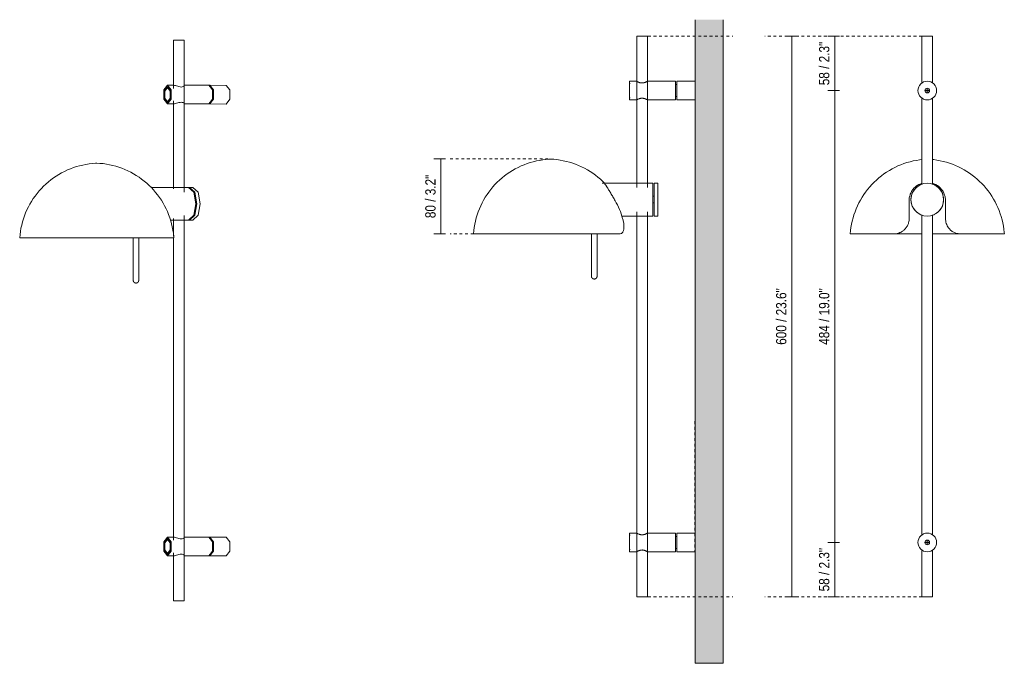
# Model space of a CAD drawing. Header units: millimetres. Extents: x -3538 to -2029, y -98 to 6619.
# Tile 1 of 2: x -3083 to -2029, y -98 to 591. Entities that reach past the tile are written whole.
import ezdxf

# ---------------------------------------------------------------- set-up
doc = ezdxf.new("R2010")
doc.units = ezdxf.units.MM
doc.linetypes.add('Dash', pattern=[6, 3, -3])
for name, color, linetype, lineweight in [('Cotas', 7, 'Continuous', 9), ('Cotas-5', 7, 'Continuous', 9), ('Elementos de detalle', 7, 'Continuous', 9), ('Lighthing Fixture Dim Black SOL', 7, 'Continuous', 9), ('Luminarias', 7, 'Continuous', 20), ('Muros', 7, 'Continuous', 9)]:
    doc.layers.add(name, color=color, linetype=linetype, lineweight=lineweight)
doc.layers.add('Lighthing Fixture Detail Wide Grey', color=7, linetype='Continuous', lineweight=20, true_color=0x787878)
doc.layers.add('Lighthing Fixture Dim Grey Dash', color=7, linetype='Dash', lineweight=9, true_color=0xd2d2d2)
doc.styles.add('Arial Narrow', font='ARIALN.TTF', dxfattribs={"height": 11})
doc.dimstyles.new('FARO_-_2_2mm_Arial_Narrow_mm_Inch_Left_1', dxfattribs={"dimscale": 304.8, "dimtxt": 11.257741, "dimasz": 0, "dimexe": 0.024606, "dimexo": 0.0625, "dimgap": 0.008202, "dimtad": 1, "dimdec": 0, "dimzin": 0, "dimdsep": 46, "dimtxsty": 'Arial Narrow', "dimblk1": 'NONE', "dimblk2": 'NONE', "dimsah": 1, "dimcen": 0.09, "dimadec": 0, "dimazin": 0, "dimtfac": 1, "dimtdec": 4, "dimtix": 1, "dimtmove": 0, "dimatfit": 3, "dimfxl": 0.016404, "dimfxlon": 1, "dimtvp": 1, "dimtolj": 1, "dimtzin": 0, "dimarcsym": 2})

# ---------------------------------------------------------------- blocks, each defined once
blk = doc.blocks.new('matilda_wallmovablelamp - 20508-136 MATILDA Beige wall movile lamp-575341-00 Isometrico PDF')
at = {"layer": 'Luminarias', "color": 9, "lineweight": 9, "true_color": 0xc0c0c0}
for p, q in [((-5846.4, 569.4), (-5846.4, 518)), ((-5835, 406.9), (-5835, 569.4)), ((-5852.4, 519.7), (-5854, 518.5)), ((-5845.9, 521.3), (-5852.8, 521.3)), ((-5852, 518.8), (-5852.8, 518.8)), ((-5850.7, 518), (-5852, 518.8)), ((-5808.5, 521.3), (-5835.5, 521.3)), ((-5807.4, 521.3), (-5807.9, 521.2)), ((-5789.9, 521.2), (-5807.4, 521.3)), ((-5854, 504.1), (-5852.4, 502.8)), ((-5852.8, 503.7), (-5852, 503.7)), ((-5852.8, 501.3), (-5845.9, 501.3)), ((-5852, 503.7), (-5850.7, 504.5)), ((-5852, 503.7), (-5852, 503.7)), ((-5846.4, 504.6), (-5846.4, 410.3)), ((-5845.9, 501.3), (-5845.9, 501.3)), ((-5835.5, 501.3), (-5808.5, 501.3)), ((-5808.5, 501.3), (-5808.5, 501.3)), ((-5807.9, 501.3), (-5807.4, 501.3)), ((-5807.4, 501.3), (-5789.9, 501.2)), ((-5789.9, 501.2), (-5789.9, 501.2)), ((-5830.1, 412), (-5870.6, 412)), ((-5829.2, 412), (-5829.7, 411.9)), ((-5825.6, 412), (-5829.2, 412)), ((-5835, -30.6), (-5835, 381.9)), ((-5849.8, 377), (-5830.2, 377)), ((-5846.4, 378.7), (-5846.4, 359.8)), ((-5830.2, 377), (-5830.2, 377)), ((-5829.7, 377), (-5829.2, 377)), ((-5829.2, 377), (-5825.6, 377)), ((-5825.6, 377), (-5825.6, 377)), ((-6009.9, 357.9), (-6009.8, 357.9)), ((-5889.6, 358), (-5889.6, 312.5)), ((-5878, 357.9), (-5883.9, 357.9)), ((-5883.6, 312.5), (-5883.6, 358)), ((-5877, 357.9), (-5878, 357.9)), ((-5878, 357.9), (-5877.3, 357.9)), ((-5876.3, 357.9), (-5877, 357.9)), ((-5846.4, 357.9), (-5846.4, 34.1)), ((-5852.4, 35.9), (-5854, 34.7)), ((-5845.9, 37.5), (-5852.8, 37.5)), ((-5852, 35), (-5852.8, 35)), ((-5850.7, 34.2), (-5852, 35)), ((-5808.5, 37.5), (-5835.5, 37.5)), ((-5807.4, 37.5), (-5807.9, 37.4)), ((-5789.9, 37.4), (-5807.4, 37.5)), ((-5854, 20.2), (-5852.4, 19)), ((-5852.8, 19.9), (-5852, 19.9)), ((-5852.8, 17.5), (-5845.9, 17.5)), ((-5852, 19.9), (-5850.7, 20.7)), ((-5852, 19.9), (-5852, 19.9)), ((-5846.4, 20.8), (-5846.4, -30.6)), ((-5845.9, 17.5), (-5845.9, 17.5)), ((-5835.5, 17.5), (-5808.5, 17.4)), ((-5808.5, 17.4), (-5808.5, 17.4)), ((-5807.9, 17.5), (-5807.4, 17.4)), ((-5807.4, 17.4), (-5789.9, 17.4)), ((-5789.9, 17.4), (-5789.9, 17.4))]:
    blk.add_line(p, q, dxfattribs=at)
for points in [[(-5846.4, 569.4, 0), (-5846.3, 569.4, 0), (-5845.8, 569.4, 0), (-5845, 569.4, 0), (-5843.8, 569.4, 0), (-5842.5, 569.4, 0), (-5841, 569.4, 0), (-5839.6, 569.4, 0), (-5838.1, 569.4, 0)], [(-5838.1, 569.4, 0), (-5836.9, 569.4, 0), (-5835.9, 569.4, 0), (-5835.3, 569.4, 0), (-5835, 569.4, 0), (-5835, 569.4, 0)], [(-5852.8, 521.3, 0), (-5856.7, 516.3, 0), (-5856.7, 506.3, 0), (-5852.8, 501.3, 0)], [(-5852.8, 502.8, 0), (-5856.1, 507, 0), (-5856.1, 515.5, 0), (-5852.8, 519.8, 0)], [(-5852.8, 518.8, 0), (-5855.7, 515.1, 0), (-5855.7, 507.5, 0), (-5852.8, 503.7, 0)], [(-5852.8, 501.3, 0), (-5849, 506.3, 0), (-5849, 516.3, 0), (-5852.8, 521.3, 0)], [(-5852.8, 519.8, 0), (-5849.6, 515.5, 0), (-5849.6, 507, 0), (-5852.8, 502.8, 0)], [(-5852.8, 503.7, 0), (-5849.9, 507.5, 0), (-5849.9, 515.1, 0), (-5852.8, 518.8, 0)], [(-5838.1, 519.4, 0), (-5839.4, 519.5, 0), (-5840.6, 519.8, 0), (-5841.9, 520.2, 0), (-5843.1, 520.6, 0), (-5844.2, 520.9, 0), (-5845.2, 521.2, 0), (-5845.9, 521.3, 0)], [(-5835, 521.1, 0), (-5834.9, 520.9, 0), (-5835, 520.6, 0), (-5835.4, 520.2, 0), (-5836.1, 519.8, 0), (-5837, 519.5, 0), (-5838.1, 519.4, 0)], [(-5808.5, 501.3, 0), (-5804.6, 506.3, 0), (-5804.6, 516.3, 0), (-5808.5, 521.3, 0)], [(-5807.4, 501.3, 0), (-5803.5, 506.3, 0), (-5803.5, 516.3, 0), (-5807.4, 521.3, 0)], [(-5789.9, 501.2, 0), (-5786.1, 506.3, 0), (-5786.1, 516.3, 0), (-5789.9, 521.2, 0)], [(-5845.9, 501.3, 0), (-5845.2, 501.4, 0), (-5844.2, 501.6, 0), (-5843.1, 502, 0), (-5841.9, 502.4, 0), (-5840.6, 502.7, 0), (-5839.4, 503, 0), (-5838.1, 503.1, 0)], [(-5838.1, 503.1, 0), (-5837, 503, 0), (-5836.1, 502.7, 0), (-5835.4, 502.4, 0), (-5835, 502, 0), (-5834.9, 501.6, 0), (-5835, 501.4, 0)], [(-6011, 357.9, 0), (-6010.7, 361.4, 0), (-6010.3, 364.8, 0), (-6009.7, 368.2, 0), (-6008.9, 371.6, 0), (-6008.1, 374.9, 0), (-6007.1, 378.2, 0), (-6006, 381.5, 0), (-6004.7, 384.7, 0), (-6003.3, 387.9, 0), (-6001.8, 391, 0), (-6000.2, 394, 0), (-5998.4, 397, 0), (-5996.5, 399.9, 0), (-5994.6, 402.7, 0), (-5992.5, 405.4, 0), (-5990.3, 408.1, 0), (-5987.9, 410.7, 0), (-5985.5, 413.1, 0), (-5983, 415.5, 0), (-5980.4, 417.8, 0), (-5977.7, 420, 0), (-5975, 422, 0), (-5972.1, 424, 0), (-5969.2, 425.8, 0), (-5966.2, 427.5, 0), (-5963.1, 429.1, 0), (-5960, 430.6, 0), (-5956.8, 431.9, 0), (-5953.6, 433.1, 0), (-5950.3, 434.2, 0), (-5947, 435.1, 0), (-5943.6, 435.9, 0), (-5940.2, 436.6, 0), (-5936.8, 437.2, 0), (-5933.4, 437.6, 0), (-5929.9, 437.8, 0), (-5928.5, 437.9, 0)], [(-5928.5, 437.9, 0), (-5925.1, 437.7, 0), (-5921.7, 437.4, 0), (-5918.2, 436.9, 0), (-5914.8, 436.2, 0), (-5911.5, 435.5, 0), (-5908.1, 434.6, 0), (-5904.8, 433.6, 0), (-5901.6, 432.4, 0), (-5898.4, 431.1, 0), (-5895.2, 429.7, 0), (-5892.1, 428.2, 0), (-5889.1, 426.5, 0), (-5886.2, 424.7, 0), (-5883.3, 422.8, 0), (-5880.5, 420.8, 0), (-5877.7, 418.7, 0), (-5875.1, 416.5, 0), (-5872.6, 414.1, 0), (-5870.1, 411.7, 0), (-5867.8, 409.2, 0), (-5865.5, 406.5, 0), (-5863.4, 403.8, 0), (-5861.3, 401, 0), (-5859.4, 398.2, 0), (-5857.6, 395.2, 0), (-5855.9, 392.2, 0), (-5854.4, 389.1, 0), (-5852.9, 386, 0), (-5851.6, 382.8, 0), (-5850.4, 379.5, 0), (-5849.4, 376.3, 0), (-5848.5, 372.9, 0), (-5847.7, 369.6, 0), (-5847, 366.2, 0), (-5846.5, 362.8, 0), (-5846.2, 359.3, 0), (-5846, 357.9, 0)], [(-5830.2, 377, 0), (-5824.7, 382.1, 0), (-5822.4, 394.5, 0), (-5824.7, 406.9, 0), (-5830.2, 412, 0)], [(-5829.2, 377, 0), (-5823.7, 382.1, 0), (-5821.4, 394.5, 0), (-5823.7, 406.9, 0), (-5829.2, 412, 0)], [(-5825.6, 377, 0), (-5820.1, 382.1, 0), (-5817.8, 394.5, 0), (-5820.1, 406.9, 0), (-5825.6, 412, 0)], [(-6002.5, 358, 0), (-6010.8, 357.9, 0), (-6010.9, 357.9, 0)], [(-5889.6, 357.8, 0), (-5905.7, 357.8, 0), (-5936.9, 357.8, 0), (-5966.7, 357.8, 0), (-5991, 357.9, 0), (-6006.1, 357.9, 0), (-6009.5, 357.9, 0)], [(-5846.1, 357.9, 0), (-5851.4, 357.9, 0), (-5868.2, 358, 0), (-5893.8, 358, 0), (-5924.6, 358, 0), (-5955.9, 358, 0), (-5983.2, 358, 0), (-6002.5, 358, 0)], [(-5886.6, 309.5, 0), (-5886.7, 309.5, 0), (-5886.8, 309.5, 0), (-5886.9, 309.5, 0), (-5887, 309.5, 0), (-5887.2, 309.6, 0), (-5887.3, 309.6, 0), (-5887.4, 309.6, 0), (-5887.5, 309.6, 0), (-5887.6, 309.7, 0), (-5887.7, 309.7, 0), (-5887.8, 309.8, 0), (-5888, 309.8, 0), (-5888.1, 309.9, 0), (-5888.2, 310, 0), (-5888.3, 310, 0), (-5888.4, 310.1, 0), (-5888.5, 310.2, 0), (-5888.5, 310.2, 0), (-5888.6, 310.3, 0), (-5888.7, 310.4, 0), (-5888.8, 310.5, 0), (-5888.9, 310.6, 0), (-5889, 310.7, 0), (-5889, 310.8, 0), (-5889.1, 310.9, 0), (-5889.2, 311, 0), (-5889.2, 311.1, 0), (-5889.3, 311.2, 0), (-5889.3, 311.3, 0), (-5889.4, 311.4, 0), (-5889.4, 311.5, 0), (-5889.4, 311.6, 0), (-5889.5, 311.8, 0), (-5889.5, 311.9, 0), (-5889.5, 312, 0), (-5889.5, 312.1, 0), (-5889.6, 312.2, 0), (-5889.6, 312.3, 0), (-5889.6, 312.5, 0), (-5889.6, 312.5, 0)], [(-5883.6, 312.5, 0), (-5883.6, 312.4, 0), (-5883.6, 312.3, 0), (-5883.6, 312.1, 0), (-5883.6, 312, 0), (-5883.6, 311.9, 0), (-5883.7, 311.8, 0), (-5883.7, 311.7, 0), (-5883.7, 311.6, 0), (-5883.8, 311.4, 0), (-5883.8, 311.3, 0), (-5883.9, 311.2, 0), (-5883.9, 311.1, 0), (-5884, 311, 0), (-5884, 310.9, 0), (-5884.1, 310.8, 0), (-5884.2, 310.7, 0), (-5884.2, 310.6, 0), (-5884.3, 310.5, 0), (-5884.4, 310.4, 0), (-5884.5, 310.3, 0), (-5884.6, 310.3, 0), (-5884.7, 310.2, 0), (-5884.7, 310.1, 0), (-5884.8, 310, 0), (-5884.9, 310, 0), (-5885, 309.9, 0), (-5885.2, 309.9, 0), (-5885.3, 309.8, 0), (-5885.4, 309.7, 0), (-5885.5, 309.7, 0), (-5885.6, 309.7, 0), (-5885.7, 309.6, 0), (-5885.8, 309.6, 0), (-5885.9, 309.6, 0), (-5886.1, 309.5, 0), (-5886.2, 309.5, 0), (-5886.3, 309.5, 0), (-5886.4, 309.5, 0), (-5886.5, 309.5, 0), (-5886.6, 309.5, 0)], [(-5852.8, 37.5, 0), (-5856.7, 32.5, 0), (-5856.7, 22.5, 0), (-5852.8, 17.5, 0)], [(-5852.8, 19, 0), (-5856.1, 23.2, 0), (-5856.1, 31.7, 0), (-5852.8, 36, 0)], [(-5852.8, 35, 0), (-5855.7, 31.3, 0), (-5855.7, 23.7, 0), (-5852.8, 19.9, 0)], [(-5852.8, 17.5, 0), (-5849, 22.5, 0), (-5849, 32.5, 0), (-5852.8, 37.5, 0)], [(-5852.8, 36, 0), (-5849.6, 31.7, 0), (-5849.6, 23.2, 0), (-5852.8, 19, 0)], [(-5852.8, 19.9, 0), (-5849.9, 23.7, 0), (-5849.9, 31.3, 0), (-5852.8, 35, 0)], [(-5845.9, 37.5, 0), (-5845.2, 37.4, 0), (-5844.2, 37.1, 0), (-5843.1, 36.8, 0), (-5841.9, 36.4, 0), (-5840.6, 36, 0), (-5839.4, 35.7, 0), (-5838.1, 35.6, 0)], [(-5838.1, 35.6, 0), (-5837, 35.7, 0), (-5836.1, 36, 0), (-5835.4, 36.4, 0), (-5835, 36.8, 0), (-5834.9, 37.1, 0), (-5835, 37.3, 0)], [(-5808.5, 17.4, 0), (-5804.6, 22.5, 0), (-5804.6, 32.5, 0), (-5808.5, 37.5, 0)], [(-5807.4, 17.4, 0), (-5803.5, 22.5, 0), (-5803.5, 32.5, 0), (-5807.4, 37.5, 0)], [(-5789.9, 17.4, 0), (-5786.1, 22.4, 0), (-5786.1, 32.4, 0), (-5789.9, 37.4, 0)], [(-5838.1, 19.3, 0), (-5839.4, 19.2, 0), (-5840.6, 18.9, 0), (-5841.9, 18.6, 0), (-5843.1, 18.2, 0), (-5844.2, 17.8, 0), (-5845.2, 17.6, 0), (-5845.9, 17.5, 0)], [(-5835, 17.6, 0), (-5834.9, 17.8, 0), (-5835, 18.1, 0), (-5835.4, 18.6, 0), (-5836.1, 18.9, 0), (-5837, 19.2, 0), (-5838.1, 19.3, 0)], [(-5838.1, -30.6, 0), (-5839.6, -30.6, 0), (-5841, -30.6, 0), (-5842.5, -30.6, 0), (-5843.8, -30.6, 0), (-5845, -30.6, 0), (-5845.8, -30.6, 0), (-5846.3, -30.6, 0), (-5846.4, -30.6, 0)], [(-5835, -30.6, 0), (-5835, -30.6, 0), (-5835.3, -30.6, 0), (-5835.9, -30.6, 0), (-5836.9, -30.6, 0), (-5838.1, -30.6, 0)]]:
    blk.add_polyline3d(points, dxfattribs=at)
blk = doc.blocks.new('matilda_wallmovablelamp - 20508-136 MATILDA Beige wall movile lamp-575341-Lateral_PDF')
at = {"layer": 'Luminarias'}
for p, q in [((-3311.3, 573.7), (-3311.3, 412)), ((-3305.6, 573.7), (-3311.3, 573.7)), ((-3299.9, 573.7), (-3305.6, 573.7)), ((-3299.9, 412), (-3299.9, 573.7)), ((-3311.4, 525.6), (-3319.2, 525.6)), ((-3319.2, 525.6), (-3319.2, 505.6)), ((-3318.3, 523.2), (-3319.2, 523.2)), ((-3269.7, 525.6), (-3299.8, 525.6)), ((-3269.7, 525.6), (-3269.7, 505.6)), ((-3268.5, 522.1), (-3269.7, 522.1)), ((-3249, 525.6), (-3268.5, 525.6)), ((-3268.5, 525.6), (-3268.5, 505.6)), ((-3319.2, 508), (-3318.3, 508)), ((-3269.7, 509.1), (-3268.5, 509.1)), ((-3319.2, 505.6), (-3311.4, 505.6)), ((-3299.8, 505.6), (-3269.7, 505.6)), ((-3268.5, 505.6), (-3249, 505.6)), ((-3293.9, 416.3), (-3348.3, 416.3)), ((-3293.9, 416.3), (-3293.9, 381.3)), ((-3288.8, 416.3), (-3292.8, 416.3)), ((-3292.8, 416.3), (-3292.8, 381.3)), ((-3288.8, 416.3), (-3288.8, 381.3)), ((-3292.8, 402.4), (-3293.9, 402.4)), ((-3293.9, 395.3), (-3292.8, 395.3)), ((-3327.3, 381.3), (-3293.9, 381.3)), ((-3311.3, 385.7), (-3311.3, -26.3)), ((-3299.9, -26.3), (-3299.9, 385.7)), ((-3292.8, 381.3), (-3288.8, 381.3)), ((-3486.1, 362.2), (-3328.9, 362.2)), ((-3359.8, 362.2), (-3359.8, 316.8)), ((-3353.8, 316.8), (-3353.8, 362.2)), ((-3311.4, 41.8), (-3319.2, 41.8)), ((-3319.2, 41.8), (-3319.2, 21.8)), ((-3318.3, 39.4), (-3319.2, 39.4)), ((-3269.7, 41.8), (-3299.8, 41.8)), ((-3269.7, 41.8), (-3269.7, 21.8)), ((-3268.5, 38.3), (-3269.7, 38.3)), ((-3249, 41.8), (-3268.5, 41.8)), ((-3268.5, 41.8), (-3268.5, 21.8)), ((-3319.2, 24.2), (-3318.3, 24.2)), ((-3319.2, 21.8), (-3311.4, 21.8)), ((-3299.8, 21.8), (-3269.7, 21.8)), ((-3269.7, 25.3), (-3268.5, 25.3)), ((-3268.5, 21.8), (-3249, 21.8)), ((-3311.3, -26.3), (-3305.6, -26.3)), ((-3305.6, -26.3), (-3299.9, -26.3))]:
    blk.add_line(p, q, dxfattribs=at)
at = {"layer": 'Luminarias', "flags": 128}
for points in [[(-3486.1, 362.2), (-3485.8, 365.7), (-3485.4, 369.1), (-3484.8, 372.5), (-3484, 375.9), (-3483.2, 379.2), (-3482.2, 382.5), (-3481.1, 385.8), (-3479.8, 389), (-3478.4, 392.2), (-3476.9, 395.3), (-3475.3, 398.3), (-3473.5, 401.3), (-3471.6, 404.2), (-3469.7, 407), (-3467.6, 409.8), (-3465.4, 412.4), (-3463.1, 415), (-3460.6, 417.4), (-3458.1, 419.8), (-3455.5, 422.1), (-3452.8, 424.3), (-3450.1, 426.3), (-3447.2, 428.3), (-3444.3, 430.1), (-3441.3, 431.8), (-3438.2, 433.4), (-3435.1, 434.9), (-3431.9, 436.2), (-3428.7, 437.4), (-3425.4, 438.5), (-3422.1, 439.4), (-3418.7, 440.3), (-3415.3, 440.9), (-3411.9, 441.5), (-3408.5, 441.9), (-3405, 442.2), (-3403.6, 442.2)], [(-3403.6, 442.2), (-3400.2, 442), (-3396.8, 441.7), (-3393.3, 441.2), (-3389.9, 440.5), (-3386.6, 439.8), (-3383.2, 438.9), (-3379.9, 437.9), (-3376.7, 436.7), (-3373.5, 435.4), (-3370.3, 434), (-3367.2, 432.5), (-3364.2, 430.8), (-3361.3, 429), (-3358.4, 427.1), (-3355.6, 425.1), (-3352.8, 423), (-3350.2, 420.8), (-3347.7, 418.4), (-3346.4, 417.2)], [(-3356.8, 313.8), (-3356.9, 313.8), (-3357, 313.8), (-3357.2, 313.8), (-3357.3, 313.9), (-3357.4, 313.9), (-3357.5, 313.9), (-3357.6, 313.9), (-3357.8, 314), (-3357.9, 314), (-3358, 314.1), (-3358.1, 314.1), (-3358.2, 314.2), (-3358.3, 314.2), (-3358.4, 314.3), (-3358.5, 314.3), (-3358.6, 314.4), (-3358.7, 314.5), (-3358.8, 314.6), (-3358.9, 314.6), (-3359, 314.7), (-3359, 314.8), (-3359.1, 314.9), (-3359.2, 315), (-3359.3, 315.1), (-3359.3, 315.2), (-3359.4, 315.3), (-3359.5, 315.4), (-3359.5, 315.5), (-3359.6, 315.6), (-3359.6, 315.7), (-3359.6, 315.8), (-3359.7, 316), (-3359.7, 316.1), (-3359.7, 316.2), (-3359.8, 316.3), (-3359.8, 316.4), (-3359.8, 316.5), (-3359.8, 316.7), (-3359.8, 316.8), (-3359.8, 316.8)], [(-3353.8, 316.8), (-3353.8, 316.7), (-3353.8, 316.6), (-3353.8, 316.5), (-3353.8, 316.3), (-3353.9, 316.2), (-3353.9, 316.1), (-3353.9, 316), (-3354, 315.9), (-3354, 315.8), (-3354, 315.7), (-3354.1, 315.5), (-3354.1, 315.4), (-3354.2, 315.3), (-3354.3, 315.2), (-3354.3, 315.1), (-3354.4, 315), (-3354.5, 314.9), (-3354.6, 314.8), (-3354.6, 314.8), (-3354.7, 314.7), (-3354.8, 314.6), (-3354.9, 314.5), (-3355, 314.4), (-3355.1, 314.4), (-3355.2, 314.3), (-3355.3, 314.2), (-3355.4, 314.2), (-3355.5, 314.1), (-3355.6, 314.1), (-3355.7, 314), (-3355.8, 314), (-3355.9, 313.9), (-3356.1, 313.9), (-3356.2, 313.9), (-3356.3, 313.9), (-3356.4, 313.8), (-3356.5, 313.8), (-3356.7, 313.8), (-3356.8, 313.8), (-3356.8, 313.8)]]:
    blk.add_lwpolyline(points, dxfattribs=at)
at = {"layer": 'Luminarias'}
for points, knots in [([(-3305.6, 523.8), (-3306.1, 523.8), (-3306.7, 523.8), (-3307.6, 524), (-3308.2, 524.1), (-3308.7, 524.3), (-3309.4, 524.6), (-3310.1, 524.9), (-3310.6, 525.2), (-3310.9, 525.3), (-3311.3, 525.5), (-3311.4, 525.6), (-3311.4, 525.6)], [0, 0, 0, 0, 0.142857, 0.214286, 0.285714, 0.357143, 0.428571, 0.571429, 0.678571, 0.732143, 0.785714, 1, 1, 1, 1]), ([(-3299.8, 525.6), (-3299.8, 525.6), (-3299.9, 525.6), (-3300.4, 525.3), (-3301.1, 524.9), (-3301.9, 524.6), (-3302.6, 524.3), (-3303, 524.2), (-3303.3, 524.1), (-3303.7, 524), (-3304.1, 523.9), (-3304.8, 523.8), (-3305.3, 523.8), (-3305.6, 523.8)], [0, 0, 0, 0, 0.142857, 0.285714, 0.428571, 0.571429, 0.678571, 0.705357, 0.732143, 0.785714, 0.839286, 0.892857, 1, 1, 1, 1]), ([(-3311.4, 505.6), (-3311.4, 505.6), (-3311.3, 505.7), (-3310.9, 505.9), (-3310.2, 506.3), (-3309.3, 506.7), (-3308.6, 506.9), (-3308.2, 507.1), (-3307.9, 507.1), (-3307.6, 507.2), (-3307.1, 507.3), (-3306.4, 507.4), (-3306, 507.5), (-3305.6, 507.5)], [0, 0, 0, 0, 0.142857, 0.285714, 0.428571, 0.571429, 0.678571, 0.705357, 0.732143, 0.785714, 0.839286, 0.892857, 1, 1, 1, 1]), ([(-3305.6, 507.5), (-3305.2, 507.5), (-3304.5, 507.4), (-3303.7, 507.2), (-3303.1, 507.1), (-3302.5, 506.9), (-3301.8, 506.6), (-3301.1, 506.3), (-3300.6, 506.1), (-3300.3, 505.9), (-3300, 505.7), (-3299.8, 505.6), (-3299.8, 505.6)], [0, 0, 0, 0, 0.142857, 0.214286, 0.285714, 0.357143, 0.428571, 0.571429, 0.678571, 0.732143, 0.785714, 1, 1, 1, 1]), ([(-3334.4, 397.7), (-3335.2, 399.1), (-3336.8, 401.8), (-3338.7, 405.1), (-3340.3, 407.6), (-3341.4, 409.4), (-3342.2, 410.7), (-3342.9, 411.8), (-3343.3, 412.5), (-3343.8, 413.2), (-3344.2, 413.9), (-3344.6, 414.5), (-3345.1, 415.2), (-3345.6, 416), (-3346.2, 416.9), (-3346.4, 417.2), (-3346.4, 417.2)], [-1, -1, -1, -1, -0.857143, -0.714286, -0.642857, -0.571429, -0.5, -0.464286, -0.428571, -0.392857, -0.357143, -0.321429, -0.285714, -0.214286, -0.142857, 0, 0, 0, 0]), ([(-3328.9, 362.2), (-3328.1, 362.3), (-3327.2, 362.7), (-3326.4, 363.8), (-3325.9, 364.6), (-3325.4, 366), (-3325, 368.5), (-3325, 371.7), (-3325.5, 375.2), (-3326.1, 377.5), (-3326.4, 378.7)], [-1, -1, -1, -1, -0.785714, -0.732143, -0.678571, -0.571429, -0.428571, -0.285714, -0.142857, 0, 0, 0, 0]), ([(-3311.4, 41.8), (-3311.4, 41.8), (-3311.3, 41.7), (-3310.9, 41.5), (-3310.6, 41.4), (-3310.1, 41.1), (-3309.4, 40.8), (-3308.7, 40.5), (-3308.2, 40.3), (-3307.6, 40.2), (-3306.7, 40), (-3306.1, 40), (-3305.6, 40)], [-1, -1, -1, -1, -0.785714, -0.732143, -0.678571, -0.571429, -0.428571, -0.357143, -0.285714, -0.214286, -0.142857, 0, 0, 0, 0]), ([(-3305.6, 40), (-3305.3, 40), (-3304.8, 40), (-3304.1, 40.1), (-3303.7, 40.2), (-3303.3, 40.3), (-3303, 40.4), (-3302.6, 40.5), (-3301.9, 40.8), (-3301.1, 41.1), (-3300.4, 41.5), (-3299.9, 41.8), (-3299.8, 41.8), (-3299.8, 41.8)], [-1, -1, -1, -1, -0.892857, -0.839286, -0.785714, -0.732143, -0.705357, -0.678571, -0.571429, -0.428571, -0.285714, -0.142857, 0, 0, 0, 0]), ([(-3305.6, 23.7), (-3306, 23.7), (-3306.4, 23.6), (-3307.1, 23.5), (-3307.6, 23.4), (-3307.9, 23.3), (-3308.2, 23.3), (-3308.6, 23.1), (-3309.3, 22.9), (-3310.2, 22.5), (-3310.9, 22.1), (-3311.3, 21.9), (-3311.4, 21.8), (-3311.4, 21.8)], [-1, -1, -1, -1, -0.892857, -0.839286, -0.785714, -0.732143, -0.705357, -0.678571, -0.571429, -0.428571, -0.285714, -0.142857, 0, 0, 0, 0]), ([(-3299.8, 21.8), (-3299.8, 21.8), (-3300, 21.9), (-3300.3, 22.1), (-3300.6, 22.3), (-3301.1, 22.5), (-3301.8, 22.8), (-3302.5, 23.1), (-3303.1, 23.3), (-3303.7, 23.4), (-3304.5, 23.6), (-3305.2, 23.7), (-3305.6, 23.7)], [-1, -1, -1, -1, -0.785714, -0.732143, -0.678571, -0.571429, -0.428571, -0.357143, -0.285714, -0.214286, -0.142857, 0, 0, 0, 0])]:
    blk.add_open_spline(points, degree=3, knots=knots, dxfattribs=at)
blk.add_open_spline([(-3326.4, 378.7), (-3327.3, 382), (-3329.6, 388.5), (-3332.7, 394.7), (-3334.4, 397.7)], degree=3, dxfattribs=at)
blk = doc.blocks.new('matilda_wallmovablelamp - 20508-136 MATILDA Beige wall movile lamp-575341-Alzado_PDF Fixing')
at = {"layer": 'Luminarias', "color": 9, "true_color": 0xc0c0c0}
for p, q in [((6407, 362.2), (6454.6, 362.2)), ((6483.8, 362.2), (6454.6, 362.2)), ((6524.4, 362.2), (6495.2, 362.2)), ((6524.4, 362.2), (6572, 362.2))]:
    blk.add_line(p, q, dxfattribs=at)
at = {"layer": 'Luminarias', "color": 9, "true_color": 0xc0c0c0, "flags": 128}
for points in [[(6407, 362.2), (6407.3, 365.7), (6407.8, 369.1), (6408.4, 372.5), (6409.1, 375.9), (6410, 379.2), (6411, 382.5), (6412.1, 385.8), (6413.3, 389), (6414.7, 392.2), (6416.2, 395.3), (6417.9, 398.3), (6419.6, 401.3), (6421.5, 404.2), (6423.5, 407), (6425.6, 409.8), (6427.8, 412.4), (6430.1, 415), (6432.5, 417.4), (6435, 419.8), (6437.6, 422.1), (6440.3, 424.3), (6443.1, 426.3), (6445.9, 428.3), (6448.9, 430.1), (6451.9, 431.8), (6454.9, 433.4), (6458, 434.9), (6461.2, 436.2), (6464.5, 437.4), (6467.7, 438.5), (6471.1, 439.4), (6474.4, 440.3), (6477.8, 440.9), (6481.2, 441.5), (6483.8, 441.8)], [(6495.2, 441.8), (6496.4, 441.7), (6499.8, 441.2), (6503.2, 440.5), (6506.6, 439.8), (6509.9, 438.9), (6513.2, 437.9), (6516.4, 436.7), (6519.7, 435.4), (6522.8, 434), (6525.9, 432.5), (6528.9, 430.8), (6531.9, 429), (6534.8, 427.1), (6537.6, 425.1), (6540.3, 423), (6542.9, 420.8), (6545.5, 418.4), (6547.9, 416), (6550.3, 413.5), (6552.5, 410.8), (6554.7, 408.1), (6556.7, 405.3), (6558.6, 402.5), (6560.4, 399.5), (6562.1, 396.5), (6563.7, 393.4), (6565.1, 390.3), (6566.4, 387.1), (6567.6, 383.8), (6568.6, 380.6), (6569.6, 377.2), (6570.3, 373.9), (6571, 370.5), (6571.5, 367.1), (6571.9, 363.6), (6572, 362.2)]]:
    blk.add_lwpolyline(points, dxfattribs=at)
at = {"layer": 'Luminarias', "color": 9, "true_color": 0xc0c0c0}
for start, end in [(121.4903, 148.5097), (109.0938, 117.5089), (62.4911, 70.9062), (31.4903, 58.5097), (166.4903, 193.5097), (152.4911, 162.5089), (17.4911, 27.5089), (346.4903, 13.5097), (197.4911, 207.5089), (332.4911, 342.5089), (211.4903, 238.5097), (242.4911, 250.9062), (289.0938, 297.5089), (301.4903, 328.5097)]:
    blk.add_arc((6489.5, 398.8), 17.5, start, end, dxfattribs=at)
for points in [[(6483.8, 523.8), (6483.7, 523.8), (6483.7, 523.8), (6483.7, 523.8)], [(6483.7, 523.8), (6483.7, 523.8), (6483.7, 523.8), (6483.8, 523.8)], [(6495.2, 523.8), (6495.3, 523.8), (6495.3, 523.8), (6495.3, 523.8)], [(6495.3, 523.8), (6495.3, 523.8), (6495.3, 523.8), (6495.2, 523.8)], [(6483.8, 507.4), (6483.7, 507.4), (6483.7, 507.5), (6483.7, 507.5)], [(6483.7, 507.5), (6483.7, 507.5), (6483.7, 507.4), (6483.8, 507.4)], [(6495.2, 507.4), (6495.3, 507.4), (6495.3, 507.5), (6495.3, 507.5)], [(6495.3, 507.5), (6495.3, 507.5), (6495.3, 507.4), (6495.2, 507.4)], [(6470, 378.7), (6470, 382), (6470, 388.5), (6470, 394.7), (6470, 397.7)], [(6509, 397.7), (6509, 394.7), (6509, 388.5), (6509, 382), (6509, 378.7)], [(6483.7, 40), (6483.7, 40), (6483.7, 40), (6483.8, 40)], [(6483.8, 40), (6483.7, 40), (6483.7, 40), (6483.7, 40)], [(6495.3, 40), (6495.3, 40), (6495.3, 40), (6495.2, 40)], [(6495.2, 40), (6495.3, 40), (6495.3, 40), (6495.3, 40)], [(6483.7, 23.7), (6483.7, 23.7), (6483.7, 23.6), (6483.8, 23.6)], [(6483.8, 23.6), (6483.7, 23.6), (6483.7, 23.7), (6483.7, 23.7)], [(6495.3, 23.7), (6495.3, 23.7), (6495.3, 23.6), (6495.2, 23.6)], [(6495.2, 23.6), (6495.3, 23.6), (6495.3, 23.7), (6495.3, 23.7)]]:
    blk.add_open_spline(points, degree=3, dxfattribs=at)
for points, knots in [([(6470, 397.7), (6470, 399.1), (6470.3, 401.8), (6471.4, 405.1), (6472.6, 407.6), (6473.8, 409.4), (6474.9, 410.7), (6476, 411.8), (6476.8, 412.5), (6477.6, 413.2), (6478.5, 413.9), (6479.5, 414.5), (6480.8, 415.2), (6482.2, 415.8), (6483.4, 416.2), (6483.8, 416.4)], [-1, -1, -1, -1, -0.8571429, -0.7142857, -0.6428571, -0.5714286, -0.5, -0.4642857, -0.4285714, -0.3928571, -0.3571429, -0.3214286, -0.2857143, -0.2142857, -0.1759491, -0.1759491, -0.1759491, -0.1759491]), ([(6495.2, 416.4), (6495.6, 416.2), (6496.8, 415.8), (6498.5, 415), (6500.2, 414.1), (6501.4, 413.2), (6502.5, 412.3), (6503.8, 411), (6505.2, 409.4), (6506.4, 407.6), (6507.6, 405.1), (6508.7, 401.8), (6509, 399.1), (6509, 397.7)], [-0.8240509, -0.8240509, -0.8240509, -0.8240509, -0.7857143, -0.7142857, -0.6428571, -0.6071429, -0.5714286, -0.5, -0.4285714, -0.3571429, -0.2857143, -0.1428571, 0, 0, 0, 0]), ([(6454.6, 362.2), (6456.3, 362.3), (6458.4, 362.7), (6460.8, 363.8), (6462.4, 364.6), (6464.5, 366), (6466.8, 368.5), (6468.7, 371.7), (6469.8, 375.2), (6470, 377.5), (6470, 378.7)], [-1, -1, -1, -1, -0.785714, -0.732143, -0.678571, -0.571429, -0.428571, -0.285714, -0.142857, 0, 0, 0, 0]), ([(6509, 378.7), (6509, 376.9), (6509.5, 373.3), (6511.8, 368.9), (6514.7, 365.8), (6517.7, 363.8), (6521, 362.6), (6523.3, 362.3), (6524.4, 362.2)], [-1, -1, -1, -1, -0.785714, -0.571429, -0.428571, -0.285714, -0.142857, 0, 0, 0, 0])]:
    blk.add_open_spline(points, degree=3, knots=knots, dxfattribs=at)
blk = doc.blocks.new('DIMBLOCK4-Lateral_PDF')
at = {"layer": 'Cotas-5', "color": 251, "true_color": 0x5b5b5b}
for p, q in [((-2632.5, 442.4), (-2640, 442.4)), ((-2632.5, 442.4), (-2632.5, 362.2)), ((-2632.5, 442.4), (-2627.5, 442.4)), ((-2632.5, 362.2), (-2640, 362.2)), ((-2632.5, 362.2), (-2627.5, 362.2))]:
    blk.add_line(p, q, dxfattribs=at)
at = {"layer": 'Cotas-5', "color": 0, "insert": (-2649.2, 379), "char_height": 11, "width": 55.967, "attachment_point": 1, "rotation": 90, "line_spacing_factor": 0.974696, "style": 'Arial Narrow'}
blk.add_mtext('80 / 3.2"', dxfattribs=at)
blk = doc.blocks.new('_None')
blk = doc.blocks.new('DIMBLOCK5-Alzado_PDF Fixing')
at = {"layer": 'Cotas-5', "color": 251, "true_color": 0x5b5b5b}
for p, q in [((-2210.8, 573.7), (-2218.3, 573.7)), ((-2210.8, 573.7), (-2210.8, 515.6)), ((-2210.8, 573.7), (-2205.8, 573.7)), ((-2210.8, 515.6), (-2218.3, 515.6)), ((-2210.8, 515.6), (-2205.8, 515.6))]:
    blk.add_line(p, q, dxfattribs=at)
at = {"layer": 'Cotas-5', "color": 0, "insert": (-2227.6, 521.3), "char_height": 11, "width": 55.967, "attachment_point": 1, "rotation": 90, "line_spacing_factor": 0.974696, "style": 'Arial Narrow'}
blk.add_mtext('58 / 2.3"', dxfattribs=at)
blk = doc.blocks.new('DIMBLOCK6-Alzado_PDF Fixing')
at = {"layer": 'Cotas-5', "color": 251, "true_color": 0x5b5b5b}
for p, q in [((-2210.8, 515.6), (-2218.3, 515.6)), ((-2210.8, 515.6), (-2210.8, 31.8)), ((-2210.8, 515.6), (-2205.8, 515.6)), ((-2210.8, 31.8), (-2218.3, 31.8)), ((-2210.8, 31.8), (-2205.8, 31.8))]:
    blk.add_line(p, q, dxfattribs=at)
at = {"layer": 'Cotas-5', "color": 0, "insert": (-2227.6, 243.4), "char_height": 11, "width": 72.693, "attachment_point": 1, "rotation": 90, "line_spacing_factor": 0.974696, "style": 'Arial Narrow'}
blk.add_mtext('484 / 19.0"', dxfattribs=at)
blk = doc.blocks.new('DIMBLOCK7-Alzado_PDF Fixing')
at = {"layer": 'Cotas-5', "color": 251, "true_color": 0x5b5b5b}
for p, q in [((-2210.8, 31.8), (-2218.3, 31.8)), ((-2210.8, 31.8), (-2210.8, -26.3)), ((-2210.8, 31.8), (-2205.8, 31.8)), ((-2210.8, -26.3), (-2218.3, -26.3)), ((-2210.8, -26.3), (-2205.8, -26.3))]:
    blk.add_line(p, q, dxfattribs=at)
at = {"layer": 'Cotas-5', "color": 0, "insert": (-2227.6, -20.6), "char_height": 11, "width": 55.967, "attachment_point": 1, "rotation": 90, "line_spacing_factor": 0.974696, "style": 'Arial Narrow'}
blk.add_mtext('58 / 2.3"', dxfattribs=at)
blk = doc.blocks.new('DIMBLOCK8-Alzado_PDF Fixing')
at = {"layer": 'Cotas-5', "color": 251, "true_color": 0x5b5b5b}
for p, q in [((-2256.8, 573.7), (-2264.3, 573.7)), ((-2256.8, 573.7), (-2256.8, -26.3)), ((-2256.8, 573.7), (-2251.8, 573.7)), ((-2256.8, -26.3), (-2264.3, -26.3)), ((-2256.8, -26.3), (-2251.8, -26.3))]:
    blk.add_line(p, q, dxfattribs=at)
at = {"layer": 'Cotas-5', "color": 0, "insert": (-2273.6, 243.4), "char_height": 11, "width": 72.693, "attachment_point": 1, "rotation": 90, "line_spacing_factor": 0.974696, "style": 'Arial Narrow'}
blk.add_mtext('600 / 23.6"', dxfattribs=at)

msp = doc.modelspace()

# ---------------------------------------------------------------- hatches: boundary and pattern name
at = {"layer": 'Elementos de detalle', "true_color": 0xc0c0c0}
h = msp.add_hatch(color=9, dxfattribs=at)
h.paths.add_polyline_path([(-2111.7, 29.3), (-2111.1, 29.4), (-2110.5, 29.6), (-2110, 30.1), (-2109.6, 30.6), (-2109.3, 31.2), (-2109.2, 31.8), (-2109.3, 32.5), (-2109.6, 33.1), (-2110, 33.6), (-2110.5, 34), (-2111.1, 34.2), (-2111.7, 34.3), (-2112.4, 34.2), (-2113, 34), (-2113.5, 33.6), (-2113.9, 33.1), (-2114.2, 32.5), (-2114.2, 31.8), (-2114.2, 31.2), (-2113.9, 30.6), (-2113.5, 30), (-2113, 29.6), (-2112.4, 29.4)])
h.paths.add_polyline_path([(-2111.7, 513.1), (-2111.1, 513.2), (-2110.5, 513.5), (-2110, 513.8), (-2109.6, 514.4), (-2109.3, 515), (-2109.2, 515.6), (-2109.3, 516.3), (-2109.6, 516.9), (-2110, 517.4), (-2110.5, 517.8), (-2111.1, 518), (-2111.7, 518.1), (-2112.4, 518), (-2113, 517.8), (-2113.5, 517.4), (-2113.9, 516.8), (-2114.2, 516.3), (-2114.2, 515.6), (-2114.2, 515), (-2113.9, 514.4), (-2113.4, 513.7), (-2113, 513.5), (-2112.4, 513.2)])
at = {"layer": 'Muros', "true_color": 0xfafafa}
msp.add_hatch(color=7, dxfattribs=at).paths.add_polyline_path([(-2360.4, -97.6), (-2330.4, -97.6), (-2330.4, 591.5), (-2360.4, 591.5), (-2360.4, -13.8)])

# ---------------------------------------------------------------- linework, layer by layer
at = {"layer": 'Lighthing Fixture Detail Wide Grey'}
for p, q in [((-2106, 573.7), (-2117.4, 573.7)), ((-2117.4, 573.7), (-2117.4, 523.7)), ((-2106, 523.7), (-2106, 573.7)), ((-2117.4, 507.5), (-2117.4, 415.2)), ((-2106, 415.2), (-2106, 507.5)), ((-2117.4, 382.4), (-2117.4, 39.9)), ((-2106, 39.9), (-2106, 382.4)), ((-2117.4, 23.7), (-2117.4, -26.3)), ((-2106, -26.3), (-2106, 23.7)), ((-2117.4, -26.3), (-2106, -26.3))]:
    msp.add_line(p, q, dxfattribs=at)
for centre, radius, start, end in [((-2111.7, 515.6), 10, 90, 270), ((-2111.7, 515.6), 2.5, 0, 180), ((-2111.7, 515.6), 10, 270, 90), ((-2111.7, 515.6), 2.5, 180, 360), ((-2111.7, 398.8), 17.5, 90, 270), ((-2111.7, 398.8), 17.5, 270, 90), ((-2111.7, 31.8), 10, 90, 270), ((-2111.7, 31.8), 2.5, 0, 180), ((-2111.7, 31.8), 2.5, 180, 360), ((-2111.7, 31.8), 10, 270, 90)]:
    msp.add_arc(centre, radius, start, end, dxfattribs=at)
at = {"layer": 'Lighthing Fixture Dim Black SOL'}
for p, q in [((-2111.7, 518.1), (-2111.7, 513.1)), ((-2114.2, 515.6), (-2109.2, 515.6)), ((-2109.2, 31.8), (-2114.2, 31.8)), ((-2111.7, 34.3), (-2111.7, 29.3))]:
    msp.add_line(p, q, dxfattribs=at)
at = {"layer": 'Lighthing Fixture Dim Grey Dash'}
for p, q in [((-2422.8, 573.7), (-2320, 573.7)), ((-2117.4, 573.7), (-2285.8, 573.7)), ((-2517.6, 442.4), (-2622.6, 442.4)), ((-2597.6, 362.2), (-2622.6, 362.2)), ((-2360.5, 161.5), (-2360.5, 21.5)), ((-2422.8, -26.3), (-2320, -26.3)), ((-2117.4, -26.3), (-2285.8, -26.3))]:
    msp.add_line(p, q, dxfattribs=at)
at = {"layer": 'Muros', "color": 254, "true_color": 0xcccccc}
for p, q in [((-2360.4, -97.6), (-2360.4, 591.5)), ((-2330.4, 591.5), (-2330.4, -97.6)), ((-2330.4, -97.6), (-2360.4, -97.6))]:
    msp.add_line(p, q, dxfattribs=at)

# ---------------------------------------------------------------- block references
at = {"layer": 'Luminarias', "color": 9, "lineweight": 9, "true_color": 0xc0c0c0}
msp.add_blockref('matilda_wallmovablelamp - 20508-136 MATILDA Beige wall movile lamp-575341-00 Isometrico PDF', (2927.6, 0), dxfattribs=at)
at = {"layer": 'Luminarias'}
msp.add_blockref('matilda_wallmovablelamp - 20508-136 MATILDA Beige wall movile lamp-575341-Lateral_PDF', (888.5, 0), dxfattribs=at)
at = {"layer": 'Luminarias', "color": 9, "true_color": 0xc0c0c0}
msp.add_blockref('matilda_wallmovablelamp - 20508-136 MATILDA Beige wall movile lamp-575341-Alzado_PDF Fixing', (-8601.2, 0), dxfattribs=at)

# ---------------------------------------------------------------- dimensions: what is measured, and where the dimension line sits
at = {"layer": 'Cotas', "color": 251, "true_color": 0x5b5b5b}
for base, p1, p2, override, picture, middle in [((-2256.8, -26.3), (-2251.8, 573.7), (-2251.8, -26.3), {"dimpost": '<>', "dimfxl": 600}, 'DIMBLOCK8-Alzado_PDF Fixing', (-2266.5, 273.7)), ((-2210.8, 515.6), (-2205.8, 573.7), (-2205.8, 515.6), {"dimpost": '<>', "dimfxl": 58.096129}, 'DIMBLOCK5-Alzado_PDF Fixing', (-2220.5, 544.7)), ((-2210.8, 31.8), (-2205.8, 515.6), (-2205.8, 31.8), {"dimpost": '<>', "dimfxl": 483.80454}, 'DIMBLOCK6-Alzado_PDF Fixing', (-2220.5, 273.7)), ((-2632.5, 362.2), (-2627.5, 442.4), (-2627.5, 362.2), {"dimpost": '<>', "dimfxl": 80.172934}, 'DIMBLOCK4-Lateral_PDF', (-2642.1, 402.3)), ((-2210.8, -26.3), (-2205.8, 31.8), (-2205.8, -26.3), {"dimpost": '<>', "dimfxl": 58.099331}, 'DIMBLOCK7-Alzado_PDF Fixing', (-2220.5, 2.8))]:
    dim = msp.add_linear_dim(base=base, p1=p1, p2=p2, angle=90, dimstyle='FARO_-_2_2mm_Arial_Narrow_mm_Inch_Left_1', override=override, dxfattribs=at)
    dim.commit()
    dim.dimension.update_dxf_attribs({"geometry": picture, "text_midpoint": middle})

doc.saveas('drawing.dxf')
